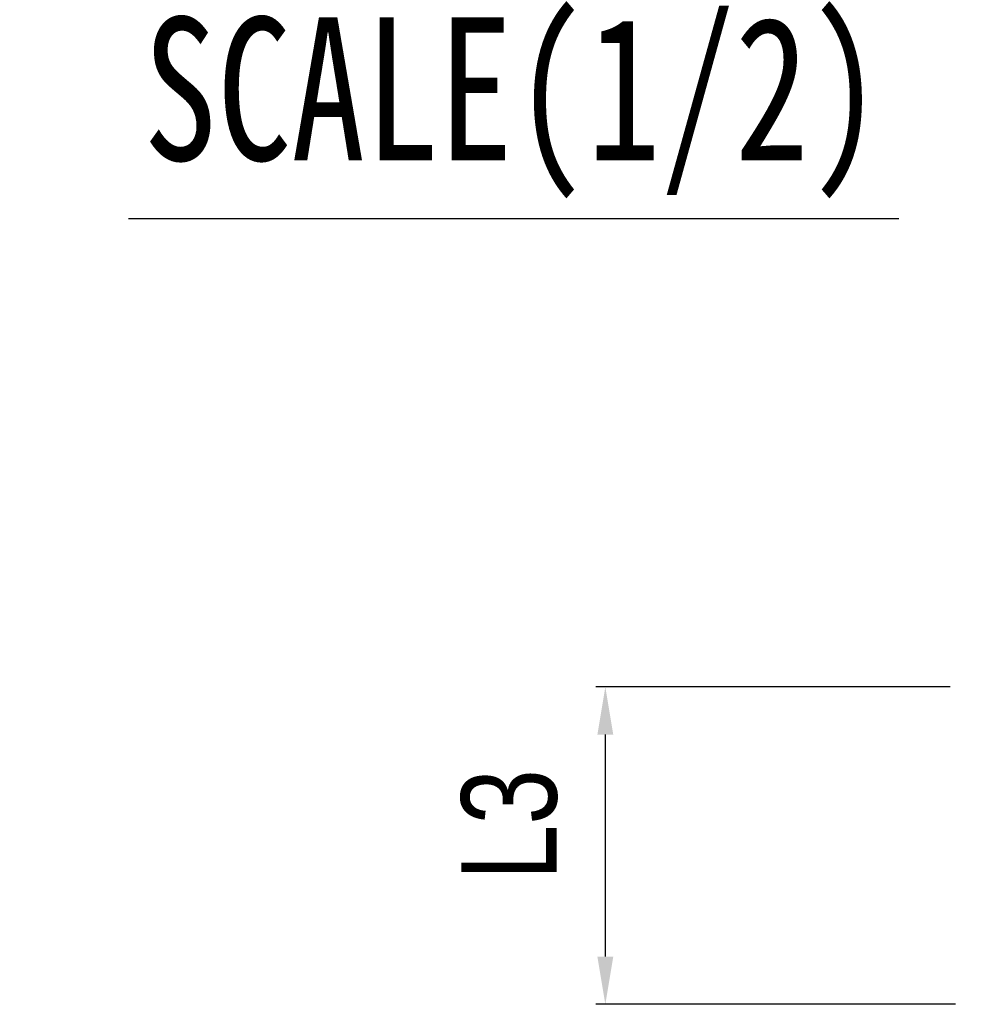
# Model space of a CAD drawing. Extents: x -21 to 1900, y -28 to 1322.
# Tile 5 of 21: x 161 to 260, y 1106 to 1209. Entities that reach past the tile are written whole.
import ezdxf

# ---------------------------------------------------------------- set-up
doc = ezdxf.new("R2010")
doc.units = 0
doc.header["$LTSCALE"] = 2
doc.header["$MEASUREMENT"] = 0
doc.layers.get('0').update_dxf_attribs({"linetype": 'CONTINUOUS'})
doc.layers.add('2', color=4, linetype='CONTINUOUS')
doc.styles.get("Standard").update_dxf_attribs({"font": 'Gulim.ttf', "width": 0.8})

msp = doc.modelspace()

# ---------------------------------------------------------------- linework, layer by layer
at = {"color": 6}
for p, q in [((258.89242, 1139.03016), (221.74158, 1139.03016)), ((222.74158, 1110.75163), (222.74158, 1134.03016)), ((259.45056, 1105.75163), (221.74158, 1105.75163))]:
    msp.add_line(p, q, dxfattribs=at)
for points in [[(221.90825, 1134.03016), (223.57492, 1134.03016), (222.74158, 1139.03016)], [(221.90825, 1110.75163), (223.57492, 1110.75163), (222.74158, 1105.75163)]]:
    msp.add_solid(points, dxfattribs=at)
at = {"layer": '2'}
msp.add_line((172.73798, 1188.153), (253.53298, 1188.153), dxfattribs=at)

# ---------------------------------------------------------------- texts
at = {"color": 6, "insert": (212.70387, 1124.59395), "char_height": 10, "attachment_point": 5, "rotation": 90}
msp.add_mtext('L3', dxfattribs=at)
at = {"layer": '2', "insert": (213.06076, 1199.75019), "char_height": 15, "attachment_point": 5}
msp.add_mtext('{\\f굴림체|b0|i0|c129|p49;SCALE(1/2)}', dxfattribs=at)

doc.saveas('drawing.dxf')
